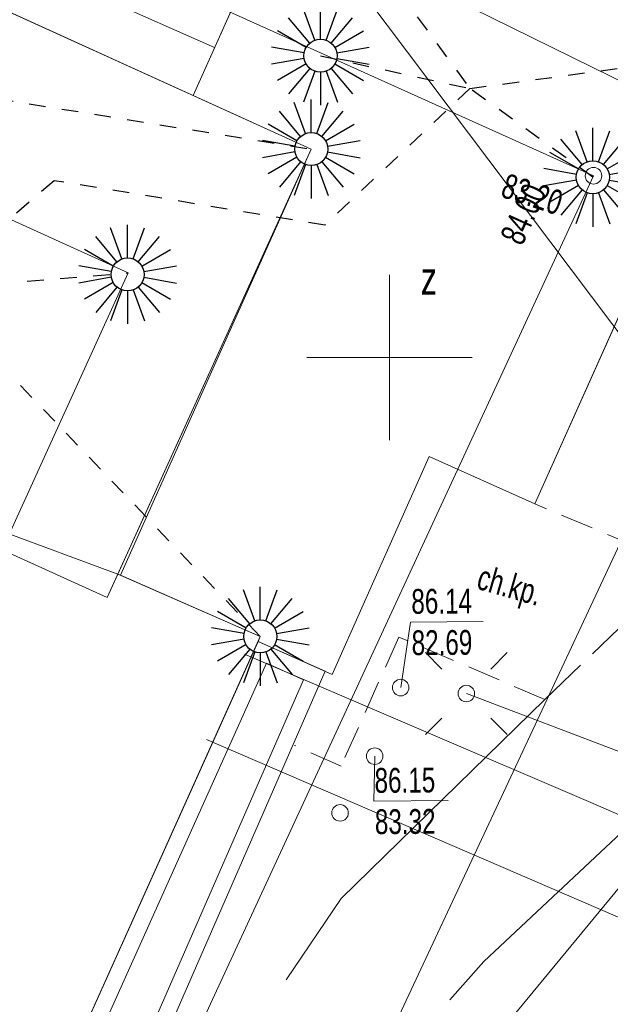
# Model space of a CAD drawing. Header units: metres. Extents: x 7446797 to 7447602, y 5789497 to 5790002.
# Tile 19 of 66: x 7447239 to 7447257, y 5789780 to 5789810. Entities that reach past the tile are written whole.
import ezdxf
from ezdxf.xclip import XClip

# ---------------------------------------------------------------- set-up
doc = ezdxf.new("R2010")
doc.units = ezdxf.units.M
doc.header["$MEASUREMENT"] = 0
doc.header["$XCLIPFRAME"] = 0
for name, pattern in [('2_KTCR02', [1.5, 1, -0.5]), ('2_KTJZ01', [2, 1.5, -0.5]), ('GUZ', [1, 0.5, -0.5])]:
    doc.linetypes.add(name, pattern=pattern)
doc.layers.add('700-L Mapa 1_500 dwg', color=7, linetype='Continuous')
for name, color, linetype, lineweight in [('713-L Obiekty-budynki1', 7, 'Continuous', 13), ('EL-INST_EL', 1, 'GUZ', 25), ('EL_SCHEM', 1, 'Continuous', 25), ('ex_02_DXF_MZ_9_Dzialki7', 9, 'Continuous', 18), ('ex_02_DXF_MZ_9_EGBB_E_T_07', 9, 'Continuous', 18), ('ex_02_DXF_MZ_9_EGBB_L_07', 9, 'Continuous', 18), ('ex_02_DXF_MZ_9_EGBB_L_17', 9, 'Continuous', 18), ('ex_02_DXF_MZ_9_EGBC_L_07', 9, 'Continuous', 18), ('ex_02_DXF_MZ_9_EGBE_L_07', 9, 'Continuous', 18), ('ex_02_DXF_MZ_9_KTCR_E_T_17', 9, 'Continuous', 18), ('ex_02_DXF_MZ_9_KTCR_L_17', 9, 'Continuous', 18), ('ex_02_DXF_MZ_9_KTJZ_L_07', 9, 'Continuous', 18), ('ex_02_DXF_MZ_9_KTKR_L_07', 9, 'Continuous', 18), ('ex_02_DXF_MZ_9_Podzial_sekcyjny_krzyze7', 9, 'Continuous', 18), ('ex_02_DXF_MZ_9_SUPC_D_L_1200', 9, 'Continuous', 18), ('ex_02_DXF_MZ_9_SUPE_L_31', 9, 'Continuous', 18), ('ex_02_DXF_MZ_9_SUPK_D_L_434', 9, 'Continuous', 18), ('ex_02_DXF_MZ_9_SUSM_T_07', 9, 'Continuous', 18), ('ex_02_DXF_MZ_9_SUSM_T_37', 9, 'Continuous', 18), ('ex_02_DXF_MZ_9_SUTK_T_034', 9, 'Continuous', 18), ('ex_02_DXF_MZ_9_SUUK_D_T_234', 9, 'Continuous', 18)]:
    doc.layers.add(name, color=color, linetype=linetype, lineweight=lineweight)
doc.styles.add('STYL_AUTOMATYCZNY_1', font='Arial.ttf', dxfattribs={"width": 0.7})

# ---------------------------------------------------------------- blocks, each defined once
blk = doc.blocks.new('Rysunek_1_9', base_point=(7447200, 5789750, -0.867))
at = {"layer": 'ex_02_DXF_MZ_9_Dzialki7', "color": 9, "linetype": 'Continuous', "lineweight": 18}
blk.add_line((7447221.01, 5789848.57, -0.867), (7447265.69, 5789789.08, -0.867), dxfattribs=at)
at = {"layer": 'ex_02_DXF_MZ_9_EGBB_L_07', "color": 9, "linetype": 'Continuous', "lineweight": 18}
for p, q in [((7447244.06, 5789807.93, -0.867), (7447247.29, 5789815.15, -0.867)), ((7447260.5, 5789809.22, -0.867), (7447254.39, 5789795.57, -0.867)), ((7447247.63, 5789806.31, -0.867), (7447244.06, 5789807.93, -0.867)), ((7447241.86, 5789793.41, -0.867), (7447247.63, 5789806.31, -0.867)), ((7447251.195, 5789797, -0.867), (7447248.26, 5789790.41, -0.867)), ((7447254.39, 5789795.57, -0.867), (7447251.195, 5789797, -0.867)), ((7447246.09, 5789791.56, -0.867), (7447241.86, 5789793.41, -0.867)), ((7447246.021, 5789791.407, -0.867), (7447246.09, 5789791.56, -0.867)), ((7447248.26, 5789790.41, -0.867), (7447246.021, 5789791.407, -0.867))]:
    blk.add_line(p, q, dxfattribs=at)
at = {"layer": 'ex_02_DXF_MZ_9_EGBB_L_17', "color": 9, "linetype": 'Continuous', "lineweight": 18}
for p, q in [((7447191.93, 5789831.63, -0.867), (7447244.06, 5789807.93, -0.867)), ((7447244.06, 5789807.93, -0.867), (7447247.63, 5789806.31, -0.867)), ((7447247.63, 5789806.31, -0.867), (7447241.86, 5789793.41, -0.867)), ((7447241.86, 5789793.41, -0.867), (7447231.472, 5789797.278, -0.867)), ((7447241.86, 5789793.41, -0.867), (7447231.472, 5789797.278, -0.867)), ((7447241.86, 5789793.41, -0.867), (7447246.09, 5789791.56, -0.867)), ((7447246.09, 5789791.56, -0.867), (7447211.374, 5789714.289, -0.867))]:
    blk.add_line(p, q, dxfattribs=at)
at = {"layer": 'ex_02_DXF_MZ_9_EGBC_L_07', "color": 9, "linetype": 'Continuous', "lineweight": 18}
for p, q in [((7447191.93, 5789831.63, -0.867), (7447244.06, 5789807.93, -0.867)), ((7447244.06, 5789807.93, -0.867), (7447247.63, 5789806.31, -0.867)), ((7447247.63, 5789806.31, -0.867), (7447241.86, 5789793.41, -0.867)), ((7447241.86, 5789793.41, -0.867), (7447231.47, 5789797.28, -0.867))]:
    blk.add_line(p, q, dxfattribs=at)
at = {"layer": 'ex_02_DXF_MZ_9_EGBE_L_07', "color": 9, "linetype": 'Continuous', "lineweight": 18}
for p, q in [((7447246.021, 5789791.407, -0.867), (7447238.392, 5789774.411, -0.867)), ((7447248.051, 5789790.503, -0.867), (7447246.021, 5789791.407, -0.867)), ((7447239.055, 5789774.668, -0.867), (7447246.273, 5789790.748, -0.867)), ((7447240.608, 5789773.448, -0.867), (7447248.051, 5789790.503, -0.867)), ((7447246.273, 5789790.748, -0.867), (7447247.394, 5789790.249, -0.867)), ((7447247.394, 5789790.249, -0.867), (7447240.349, 5789774.105, -0.867))]:
    blk.add_line(p, q, dxfattribs=at)
at = {"layer": 'ex_02_DXF_MZ_9_KTCR_L_17', "color": 9, "linetype": '2_KTCR02', "lineweight": 18}
for p, q in [((7447258.89, 5789793.68, -0.867), (7447254.39, 5789795.57, -0.867)), ((7447250.28, 5789791.54, -0.867), (7447248.53, 5789787.63, -0.867)), ((7447254.69, 5789789.65, -0.867), (7447250.28, 5789791.54, -0.867)), ((7447248.53, 5789787.63, -0.867), (7447247.12, 5789788.26, -0.867))]:
    blk.add_line(p, q, dxfattribs=at)
at = {"layer": 'ex_02_DXF_MZ_9_KTJZ_L_07', "color": 9, "linetype": '2_KTJZ01', "lineweight": 18}
blk.add_line((7447254.69, 5789789.65, -0.867), (7447258.89, 5789793.68, -0.867), dxfattribs=at)
at = {"layer": 'ex_02_DXF_MZ_9_KTKR_L_07', "color": 9, "linetype": 'Continuous', "lineweight": 18}
for p, q in [((7447244.7, 5789809.38, -0.867), (7447239.6, 5789811.65, -0.867)), ((7447248.53, 5789783.63, -0.867), (7447254.69, 5789789.65, -0.867)), ((7447259.23, 5789787.71, -0.867), (7447252.85, 5789781.72, -0.867)), ((7447246.87, 5789781.16, -0.867), (7447248.53, 5789783.63, -0.867)), ((7447252.85, 5789781.72, -0.867), (7447251.82, 5789780.56, -0.867))]:
    blk.add_line(p, q, dxfattribs=at)
at = {"layer": 'ex_02_DXF_MZ_9_Podzial_sekcyjny_krzyze7', "color": 9, "linetype": 'Continuous', "lineweight": 18}
for p, q in [((7447250, 5789797.5, -0.867), (7447250, 5789802.5, -0.867)), ((7447247.5, 5789800, -0.867), (7447252.5, 5789800, -0.867))]:
    blk.add_line(p, q, dxfattribs=at)
at = {"layer": 'ex_02_DXF_MZ_9_SUPC_D_L_1200', "color": 9, "linetype": 'Continuous', "lineweight": 18}
for p, q in [((7447256.155, 5789786.5, -0.867), (7447245.609, 5789791.022, -0.867)), ((7447244.457, 5789788.44, -0.867), (7447260.749, 5789781.4, -0.867)), ((7447279.386, 5789776.398, -0.867), (7447256.155, 5789786.5, -0.867))]:
    blk.add_line(p, q, dxfattribs=at)
at = {"layer": 'ex_02_DXF_MZ_9_SUPE_L_31', "color": 9, "linetype": 'Continuous', "lineweight": 18}
for p, q in [((7447259.52, 5789787.09, -0.867), (7447252.32, 5789789.83, -0.867)), ((7447253.44, 5789779.71, -0.867), (7447259.52, 5789787.09, -0.867))]:
    blk.add_line(p, q, dxfattribs=at)
at = {"layer": 'ex_02_DXF_MZ_9_SUPK_D_L_434', "color": 9, "linetype": 'Continuous', "lineweight": 18}
for p, q in [((7447226.046, 5789823.662, -0.867), (7447262.28, 5789805.74, -0.867)), ((7447218.042, 5789822.696, -0.867), (7447256.166, 5789805.502, -0.867)), ((7447262.28, 5789805.74, -0.867), (7447246.196, 5789771.349, -0.867)), ((7447256.166, 5789805.502, -0.867), (7447237.331, 5789764.746, -0.867))]:
    blk.add_line(p, q, dxfattribs=at)
at = {"layer": 'ex_02_DXF_MZ_9_SUSM_T_07', "color": 9, "linetype": 'Continuous', "lineweight": 18}
for p, q in [((7447251.577, 5789790.572, -0.867), (7447251.083, 5789791.067, -0.867)), ((7447253.062, 5789790.572, -0.867), (7447253.557, 5789791.067, -0.867)), ((7447251.577, 5789789.088, -0.867), (7447251.083, 5789788.593, -0.867)), ((7447253.062, 5789789.088, -0.867), (7447253.557, 5789788.593, -0.867))]:
    blk.add_line(p, q, dxfattribs=at)
at = {"layer": 'ex_02_DXF_MZ_9_SUSM_T_37', "color": 9, "linetype": 'Continuous', "lineweight": 18}
blk.add_circle((7447252.32, 5789789.83, -0.867), 0.25, dxfattribs=at)
at = {"layer": 'ex_02_DXF_MZ_9_SUTK_T_034', "color": 9, "linetype": 'Continuous', "lineweight": 18}
for p, q in [((7447250.335, 5789790.01, -0.867), (7447250.631, 5789791.992, -0.867)), ((7447250.631, 5789791.992, -0.867), (7447252.829, 5789792.008, -0.867)), ((7447249.549, 5789787.934, -0.867), (7447249.519, 5789786.574, -0.867)), ((7447249.519, 5789786.574, -0.867), (7447251.772, 5789786.59, -0.867))]:
    blk.add_line(p, q, dxfattribs=at)
at = {"layer": 'ex_02_DXF_MZ_9_SUUK_D_T_234', "color": 9, "linetype": 'Continuous', "lineweight": 18}
for centre in [(7447256.166, 5789805.502, -0.867), (7447250.335, 5789790.01, -0.867), (7447249.549, 5789787.934, -0.867), (7447248.501, 5789786.217, -0.867)]:
    blk.add_circle(centre, 0.25, dxfattribs=at)
at = {"layer": 'ex_02_DXF_MZ_9_EGBB_E_T_07', "color": 9, "linetype": 'Continuous', "lineweight": 18, "insert": (7447250.942, 5789802.401, -0.867), "char_height": 1, "attachment_point": 4, "style": 'STYL_AUTOMATYCZNY_1'}
blk.add_mtext('\\A1;{\\pql;\\fArial|b0|i0|c238|p0;\\W0.700000;z}', dxfattribs=at)
at = {"layer": 'ex_02_DXF_MZ_9_KTCR_E_T_17', "color": 9, "linetype": 'Continuous', "lineweight": 18, "insert": (7447252.665, 5789793.265, -0.867), "char_height": 0.75, "attachment_point": 4, "rotation": 344.1027, "style": 'STYL_AUTOMATYCZNY_1'}
blk.add_mtext('\\A1;{\\pql;\\fArial|b0|i0|c238|p0;\\W0.700000;ch.kp.}', dxfattribs=at)
at = {"layer": 'ex_02_DXF_MZ_9_SUTK_T_034', "color": 9, "linetype": 'Continuous', "lineweight": 18, "char_height": 0.75, "style": 'STYL_AUTOMATYCZNY_1'}
for s, insert, attachment_point, rotation in [('\\A1;{\\pql;\\fArial|b0|i0|c238|p0;\\W0.700000;83.20}', (7447253.441, 5789805.229, -0.867), 4, 341.577), ('\\A1;{\\pql;\\fArial|b0|i0|c238|p0;\\W0.700000;84.00}', (7447253.669, 5789803.505, -0.867), 4, 65.628), ('\\A1;{\\pql;\\fArial|b0|i0|c238|p0;\\W0.700000;86.14}', (7447250.654, 5789792.992, -0.867), 1, 0.4031), ('\\A1;{\\pql;\\fArial|b0|i0|c238|p0;\\W0.700000;82.69}', (7447250.663, 5789791.742, -0.867), 1, 0.4031), ('\\A1;{\\pql;\\fArial|b0|i0|c238|p0;\\W0.700000;86.15}', (7447249.542, 5789787.574, -0.867), 1, 0.4031), ('\\A1;{\\pql;\\fArial|b0|i0|c238|p0;\\W0.700000;83.32}', (7447249.551, 5789786.324, -0.867), 1, 0.4031)]:
    blk.add_mtext(s, dxfattribs=dict(at, insert=insert, attachment_point=attachment_point, rotation=rotation))
blk = doc.blocks.new('*U23')
at = {"layer": 'EL_SCHEM'}
blk.add_line((0, -0.5), (0, 0.5), dxfattribs=at)
blk = doc.blocks.new('*U25')
at = {"layer": 'EL_SCHEM', "color": 0, "linetype": 'ByBlock', "lineweight": -2, "transparency": 16777216}
for p, rotation in [((7447213.658, 5789813.425), 19.99999999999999), ((7447214.342, 5789813.425), 340), ((7447213.357, 5789813.252), 40.00000000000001), ((7447214.642, 5789813.252), 320), ((7447213.134, 5789812.986), 59.99999999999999), ((7447214.866, 5789812.986), 300.0000000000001), ((7447213.015, 5789812.659), 80.00000000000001), ((7447214.984, 5789812.659), 280), ((7447213.015, 5789812.312), 99.99999999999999), ((7447213.134, 5789811.986), 120), ((7447214.866, 5789811.986), 240), ((7447214.984, 5789812.312), 260), ((7447213.357, 5789811.72), 140), ((7447213.658, 5789811.546), 160.0000000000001), ((7447214, 5789811.486), 180), ((7447214.342, 5789811.546), 200), ((7447214.642, 5789811.72), 220)]:
    blk.add_blockref('*U23', p, dxfattribs=dict(at, rotation=rotation))
blk.add_blockref('*U23', (7447214, 5789813.486), dxfattribs=at)
blk = doc.blocks.new('*U32')
at = {"layer": 'EL_SCHEM'}
blk.add_line((0, -0.5), (0, 0.5), dxfattribs=at)
blk = doc.blocks.new('*U34')
at = {"layer": 'EL_SCHEM', "color": 0, "linetype": 'ByBlock', "lineweight": -2, "transparency": 16777216}
for p, rotation in [((7447213.658, 5789813.425), 19.99999999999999), ((7447214.342, 5789813.425), 340), ((7447213.357, 5789813.252), 40.00000000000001), ((7447214.642, 5789813.252), 320), ((7447213.134, 5789812.986), 59.99999999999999), ((7447214.866, 5789812.986), 300.0000000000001), ((7447213.015, 5789812.659), 80.00000000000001), ((7447214.984, 5789812.659), 280), ((7447213.015, 5789812.312), 99.99999999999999), ((7447213.134, 5789811.986), 120), ((7447214.866, 5789811.986), 240), ((7447214.984, 5789812.312), 260), ((7447213.357, 5789811.72), 140), ((7447213.658, 5789811.546), 160.0000000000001), ((7447214, 5789811.486), 180), ((7447214.342, 5789811.546), 200), ((7447214.642, 5789811.72), 220)]:
    blk.add_blockref('*U32', p, dxfattribs=dict(at, rotation=rotation))
blk.add_blockref('*U32', (7447214, 5789813.486), dxfattribs=at)
blk = doc.blocks.new('*U38')
at = {"layer": 'EL_SCHEM'}
blk.add_line((0, -0.5), (0, 0.5), dxfattribs=at)
blk = doc.blocks.new('*U40')
at = {"layer": 'EL_SCHEM', "color": 0, "linetype": 'ByBlock', "lineweight": -2, "transparency": 16777216}
for p, rotation in [((7447213.658, 5789813.425), 19.99999999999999), ((7447214.342, 5789813.425), 340), ((7447213.357, 5789813.252), 40.00000000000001), ((7447214.642, 5789813.252), 320), ((7447213.134, 5789812.986), 59.99999999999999), ((7447214.866, 5789812.986), 300.0000000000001), ((7447213.015, 5789812.659), 80.00000000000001), ((7447214.984, 5789812.659), 280), ((7447213.015, 5789812.312), 99.99999999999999), ((7447213.134, 5789811.986), 120), ((7447214.866, 5789811.986), 240), ((7447214.984, 5789812.312), 260), ((7447213.357, 5789811.72), 140), ((7447213.658, 5789811.546), 160.0000000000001), ((7447214, 5789811.486), 180), ((7447214.342, 5789811.546), 200), ((7447214.642, 5789811.72), 220)]:
    blk.add_blockref('*U38', p, dxfattribs=dict(at, rotation=rotation))
blk.add_blockref('*U38', (7447214, 5789813.486), dxfattribs=at)
blk = doc.blocks.new('*U52')
at = {"layer": 'EL_SCHEM'}
blk.add_line((0, -0.5), (0, 0.5), dxfattribs=at)
blk = doc.blocks.new('*U54')
at = {"layer": 'EL_SCHEM', "color": 0, "linetype": 'ByBlock', "lineweight": -2, "transparency": 16777216}
for p, rotation in [((7447213.658, 5789813.425), 19.99999999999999), ((7447214.342, 5789813.425), 340), ((7447213.357, 5789813.252), 40.00000000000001), ((7447214.642, 5789813.252), 320), ((7447213.134, 5789812.986), 59.99999999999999), ((7447214.866, 5789812.986), 300.0000000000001), ((7447213.015, 5789812.659), 80.00000000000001), ((7447214.984, 5789812.659), 280), ((7447213.015, 5789812.312), 99.99999999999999), ((7447213.134, 5789811.986), 120), ((7447214.866, 5789811.986), 240), ((7447214.984, 5789812.312), 260), ((7447213.357, 5789811.72), 140), ((7447213.658, 5789811.546), 160.0000000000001), ((7447214, 5789811.486), 180), ((7447214.342, 5789811.546), 200), ((7447214.642, 5789811.72), 220)]:
    blk.add_blockref('*U52', p, dxfattribs=dict(at, rotation=rotation))
blk.add_blockref('*U52', (7447214, 5789813.486), dxfattribs=at)
blk = doc.blocks.new('*U55')
at = {"layer": 'EL_SCHEM'}
blk.add_line((0, -0.5), (0, 0.5), dxfattribs=at)
blk = doc.blocks.new('*U57')
at = {"layer": 'EL_SCHEM', "color": 0, "linetype": 'ByBlock', "lineweight": -2, "transparency": 16777216}
for p, rotation in [((7447213.658, 5789813.425), 19.99999999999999), ((7447214.342, 5789813.425), 340), ((7447213.357, 5789813.252), 40.00000000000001), ((7447214.642, 5789813.252), 320), ((7447213.134, 5789812.986), 59.99999999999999), ((7447214.866, 5789812.986), 300.0000000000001), ((7447213.015, 5789812.659), 80.00000000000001), ((7447214.984, 5789812.659), 280), ((7447213.015, 5789812.312), 99.99999999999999), ((7447213.134, 5789811.986), 120), ((7447214.866, 5789811.986), 240), ((7447214.984, 5789812.312), 260), ((7447213.357, 5789811.72), 140), ((7447213.658, 5789811.546), 160.0000000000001), ((7447214, 5789811.486), 180), ((7447214.342, 5789811.546), 200), ((7447214.642, 5789811.72), 220)]:
    blk.add_blockref('*U55', p, dxfattribs=dict(at, rotation=rotation))
blk.add_blockref('*U55', (7447214, 5789813.486), dxfattribs=at)

msp = doc.modelspace()

# ---------------------------------------------------------------- linework, layer by layer
at = {"layer": '713-L Obiekty-budynki1', "color": 7, "linetype": 'Continuous', "lineweight": 13, "elevation": -0.867, "flags": 128}
for points in [[(7447169.567, 5789782.283), (7447182.73, 5789776.45), (7447197.28, 5789809.06), (7447198.58, 5789808.51), (7447199.94, 5789811.71), (7447208.31, 5789808.16), (7447221.69, 5789801.6), (7447231.633, 5789797.206), (7447231.868, 5789797.723), (7447230.365, 5789798.406), (7447233.94, 5789806.269), (7447242.097, 5789802.561), (7447238.287, 5789794.181), (7447241.461, 5789792.738), (7447247.63, 5789806.31), (7447191.93, 5789831.63)], [(7447244.06, 5789807.93), (7447247.29, 5789815.15), (7447260.5, 5789809.22), (7447254.39, 5789795.57), (7447251.195, 5789797), (7447248.26, 5789790.41), (7447246.021, 5789791.407), (7447246.09, 5789791.56), (7447241.782, 5789793.444), (7447247.63, 5789806.31)], [(7447233.94, 5789806.269), (7447242.097, 5789802.561), (7447238.287, 5789794.181), (7447231.633, 5789797.206), (7447231.868, 5789797.723), (7447230.365, 5789798.406)], [(7447229.707, 5789755.095), (7447224.624, 5789757.406), (7447227.558, 5789763.86), (7447219.564, 5789767.494), (7447229.789, 5789790.966), (7447235.838, 5789788.216), (7447238.505, 5789794.082), (7447241.461, 5789792.738), (7447241.782, 5789793.444), (7447241.86, 5789793.41), (7447246.09, 5789791.56)]]:
    msp.add_lwpolyline(points, close=True, dxfattribs=at)
at = {"layer": 'EL-INST_EL'}
for p, q in [((7447247.29, 5789815.15, -0.867), (7447252.427, 5789808.141)), ((7447252.427, 5789808.141), (7447260.579, 5789809.25, -0.867)), ((7447247.909, 5789809.135, -0.867), (7447252.427, 5789808.141)), ((7447252.427, 5789808.141), (7447248.045, 5789804.009)), ((7447256.146, 5789805.457, -0.867), (7447252.427, 5789808.141)), ((7447239.854, 5789805.353), (7447236.052, 5789802.073, -0.867)), ((7447248.045, 5789804.009), (7447239.854, 5789805.353))]:
    msp.add_line(p, q, dxfattribs=at)
at = {"layer": 'EL-INST_EL', "linetype": 'GUZ'}
for p, q in [((7447230.218, 5789809.109), (7447247.63, 5789806.31, -0.867)), ((7447236.052, 5789802.073, -0.867), (7447242.097, 5789802.561, -0.867)), ((7447246.09, 5789791.56, -0.867), (7447236.052, 5789802.073, -0.867))]:
    msp.add_line(p, q, dxfattribs=at)
at = {"layer": 'EL_SCHEM'}
for centre in [(7447247.909, 5789809.135, -0.867), (7447247.63, 5789806.31, -0.867), (7447256.146, 5789805.457, -0.867), (7447242.076, 5789802.515, -0.867), (7447246.09, 5789791.56, -0.867)]:
    msp.add_circle(centre, 0.5, dxfattribs=at)

# ---------------------------------------------------------------- block references
at = {"layer": '700-L Mapa 1_500 dwg', "color": 52, "linetype": 'Continuous', "lineweight": 25}
ref = msp.add_blockref('Rysunek_1_9', (7447200, 5789750, -0.867), dxfattribs=at)
XClip(ref).set_block_clipping_path([(7446797.4999703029, 5789497.4999993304), (7447602.4999703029, 5790002.4999993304)])
at = {"layer": 'EL_SCHEM'}
for name, p in [('*U57', (33.91, -3.351, -0.867)), ('*U34', (33.63, -6.176, -0.867)), ('*U54', (42.146, -7.029, -0.867)), ('*U25', (28.076, -9.97, -0.867)), ('*U40', (32.09, -20.926, -0.867))]:
    msp.add_blockref(name, p, dxfattribs=at)

doc.saveas('drawing.dxf')
